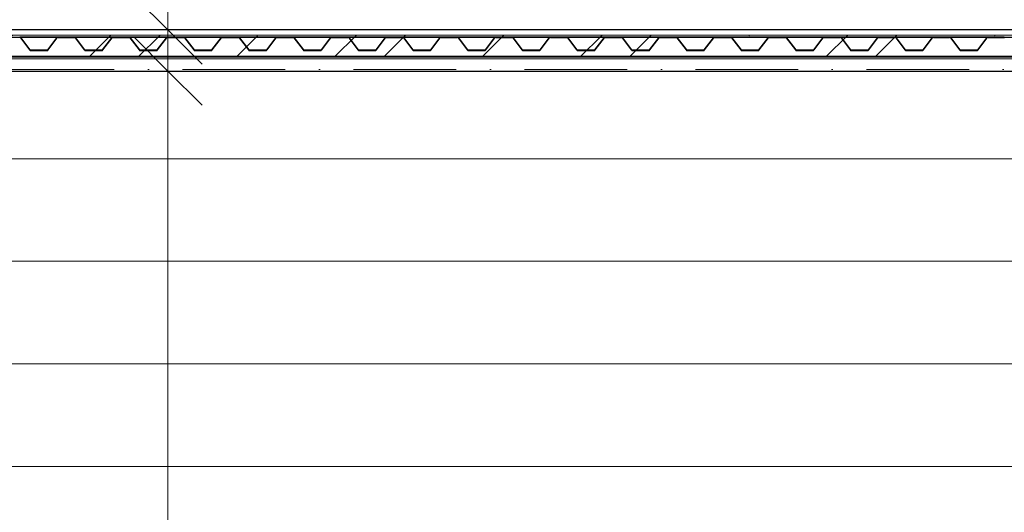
# Model space of a CAD drawing. Header units: millimetres. Extents: x 17762 to 172224, y -23587 to 40136.
# Tile 16 of 49: x 53251 to 56131, y 4750 to 6190. Entities that reach past the tile are written whole.
import ezdxf

# ---------------------------------------------------------------- set-up
doc = ezdxf.new("R2010")
doc.units = ezdxf.units.MM
doc.linetypes.add('Čerchovaná 10mm', pattern=[1800, 1000, -400, 0, -400])
doc.linetypes.add('Čerchovaná 3mm', pattern=[500, 300, -100, 0, -100])
for name, color, linetype, lineweight in [('CA_KOTY', 3, 'Continuous', 9), ('CA_KOTY-100', 3, 'Continuous', 9), ('CA_NEVHRA1', 3, 'Čerchovaná 3mm', 13), ('CA_OSY', 5, 'Continuous', 9), ('CA_PODLAHA', 1, 'Continuous', 25), ('CA_PODLAHA25', 7, 'Continuous', 13), ('CA_POHHRA18', 9, 'Continuous', 9), ('CA_POHHRA25', 7, 'Continuous', 13), ('CA_REZY', 1, 'Continuous', 25), ('CA_SRAFY', 9, 'Continuous', 25), ('CA_ZARIZPRED', 8, 'Continuous', 13)]:
    doc.layers.add(name, color=color, linetype=linetype, lineweight=lineweight)
doc.styles.add('Arial_1', font='arial.ttf', dxfattribs={"width": 0.8, "height": 200})
doc.dimstyles.new('HP_Přímá_-_2_mm_Ariel_1-100', dxfattribs={"dimscale": 304.8, "dimtxt": 204.05188, "dimasz": 0.656168, "dimexe": 0.328084, "dimexo": 0.0625, "dimgap": 0.164042, "dimtad": 1, "dimdec": 0, "dimzin": 0, "dimdsep": 46, "dimtxsty": 'Arial_1', "dimblk1": 'OBLIQUE', "dimblk2": 'OBLIQUE', "dimsah": 1, "dimcen": 0.09, "dimazin": 0, "dimtfac": 1, "dimtdec": 4, "dimtix": 1, "dimtmove": 0, "dimatfit": 3, "dimfxl": 0.984252, "dimfxlon": 1, "dimtvp": 1, "dimtolj": 1, "dimtzin": 0, "dimarcsym": 2})
doc.dimstyles.new('HP_Přímá_-_2_mm_Ariel_1-100_2', dxfattribs={"dimscale": 304.8, "dimtxt": 204.05188, "dimasz": 0.656168, "dimexe": 0.328084, "dimexo": 0.0625, "dimgap": 0.164042, "dimtad": 1, "dimdec": 0, "dimzin": 0, "dimdsep": 46, "dimtxsty": 'Arial_1', "dimblk1": 'OBLIQUE', "dimblk2": 'OBLIQUE', "dimsah": 1, "dimcen": 0.09, "dimazin": 0, "dimtfac": 1, "dimtdec": 4, "dimtix": 1, "dimtmove": 2, "dimatfit": 3, "dimfxl": 0.984252, "dimfxlon": 1, "dimtvp": 1, "dimtolj": 1, "dimtzin": 0, "dimarcsym": 2})

# ---------------------------------------------------------------- blocks, each defined once
blk = doc.blocks.new('ocelová kce final - 11542_003_OK-HALA_TaO-2_ET_AciS_2025-05-29_upr_dwg-2597525-ŘEZ 2 _ vestavek V2')
at = {"layer": 'CA_REZY'}
for p, q in [((41810, 6139), (57650, 6139)), ((43726.1, 6139), (43613.9, 6139)), ((43616.2, 6136.7), (43642.9, 6101.6)), ((43617.1, 6137.4), (43643.8, 6102.3)), ((43643.8, 6102.3), (43617.1, 6137.4)), ((43696.2, 6102.3), (43722.9, 6137.4)), ((43722.9, 6137.4), (43696.2, 6102.3)), ((43697.1, 6101.6), (43723.8, 6136.7)), ((43770, 6139), (43726.2, 6139)), ((43726.2, 6137.9), (43770, 6137.9)), ((43773.8, 6139), (43730, 6139)), ((43730, 6139), (43730, 6137.9)), ((43730, 6137.9), (43773.8, 6137.9)), ((43770, 6137.9), (43770, 6139)), ((43886.1, 6139), (43773.9, 6139)), ((43776.2, 6136.7), (43802.9, 6101.6)), ((43777.1, 6137.4), (43803.8, 6102.3)), ((43803.8, 6102.3), (43777.1, 6137.4)), ((43856.2, 6102.3), (43882.9, 6137.4)), ((43882.9, 6137.4), (43856.2, 6102.3)), ((43857.1, 6101.6), (43883.8, 6136.7)), ((43933.8, 6139), (43886.2, 6139)), ((43886.2, 6137.9), (43933.8, 6137.9)), ((44046.1, 6139), (43933.9, 6139)), ((43936.2, 6136.7), (43962.9, 6101.6)), ((43937.1, 6137.4), (43963.8, 6102.3)), ((43963.8, 6102.3), (43937.1, 6137.4)), ((44016.2, 6102.3), (44042.9, 6137.4)), ((44042.9, 6137.4), (44016.2, 6102.3)), ((44017.1, 6101.6), (44043.8, 6136.7)), ((44093.8, 6139), (44046.2, 6139)), ((44046.2, 6137.9), (44093.8, 6137.9)), ((44206.1, 6139), (44093.9, 6139)), ((44096.2, 6136.7), (44122.9, 6101.6)), ((44097.1, 6137.4), (44123.8, 6102.3)), ((44123.8, 6102.3), (44097.1, 6137.4)), ((44176.2, 6102.3), (44202.9, 6137.4)), ((44202.9, 6137.4), (44176.2, 6102.3)), ((44177.1, 6101.6), (44203.8, 6136.7)), ((44253.8, 6139), (44206.2, 6139)), ((44206.2, 6137.9), (44253.8, 6137.9)), ((44366.1, 6139), (44253.9, 6139)), ((44256.2, 6136.7), (44282.9, 6101.6)), ((44257.1, 6137.4), (44283.8, 6102.3)), ((44283.8, 6102.3), (44257.1, 6137.4)), ((44336.2, 6102.3), (44362.9, 6137.4)), ((44362.9, 6137.4), (44336.2, 6102.3)), ((44337.1, 6101.6), (44363.8, 6136.7)), ((44413.8, 6139), (44366.2, 6139)), ((44366.2, 6137.9), (44413.8, 6137.9)), ((44526.1, 6139), (44413.9, 6139)), ((44416.2, 6136.7), (44442.9, 6101.6)), ((44417.1, 6137.4), (44443.8, 6102.3)), ((44443.8, 6102.3), (44417.1, 6137.4)), ((44496.2, 6102.3), (44522.9, 6137.4)), ((44522.9, 6137.4), (44496.2, 6102.3)), ((44497.1, 6101.6), (44523.8, 6136.7)), ((44573.8, 6139), (44526.2, 6139)), ((44526.2, 6137.9), (44573.8, 6137.9)), ((44686.1, 6139), (44573.9, 6139)), ((44576.2, 6136.7), (44602.9, 6101.6)), ((44577.1, 6137.4), (44603.8, 6102.3)), ((44603.8, 6102.3), (44577.1, 6137.4)), ((44656.2, 6102.3), (44682.9, 6137.4)), ((44682.9, 6137.4), (44656.2, 6102.3)), ((44657.1, 6101.6), (44683.8, 6136.7)), ((44730, 6139), (44686.2, 6139)), ((44686.2, 6137.9), (44730, 6137.9)), ((44733.8, 6139), (44690, 6139)), ((44690, 6139), (44690, 6137.9)), ((44690, 6137.9), (44733.8, 6137.9)), ((44730, 6137.9), (44730, 6139)), ((44846.1, 6139), (44733.9, 6139)), ((44736.2, 6136.7), (44762.9, 6101.6)), ((44737.1, 6137.4), (44763.8, 6102.3)), ((44763.8, 6102.3), (44737.1, 6137.4)), ((44816.2, 6102.3), (44842.9, 6137.4)), ((44842.9, 6137.4), (44816.2, 6102.3)), ((44817.1, 6101.6), (44843.8, 6136.7)), ((44893.8, 6139), (44846.2, 6139)), ((44846.2, 6137.9), (44893.8, 6137.9)), ((45006.1, 6139), (44893.9, 6139)), ((44896.2, 6136.7), (44922.9, 6101.6)), ((44897.1, 6137.4), (44923.8, 6102.3)), ((44923.8, 6102.3), (44897.1, 6137.4)), ((44976.2, 6102.3), (45002.9, 6137.4)), ((45002.9, 6137.4), (44976.2, 6102.3)), ((44977.1, 6101.6), (45003.8, 6136.7)), ((45053.8, 6139), (45006.2, 6139)), ((45006.2, 6137.9), (45053.8, 6137.9)), ((45166.1, 6139), (45053.9, 6139)), ((45056.2, 6136.7), (45082.9, 6101.6)), ((45057.1, 6137.4), (45083.8, 6102.3)), ((45083.8, 6102.3), (45057.1, 6137.4)), ((45136.2, 6102.3), (45162.9, 6137.4)), ((45162.9, 6137.4), (45136.2, 6102.3)), ((45137.1, 6101.6), (45163.8, 6136.7)), ((45213.8, 6139), (45166.2, 6139)), ((45166.2, 6137.9), (45213.8, 6137.9)), ((45326.1, 6139), (45213.9, 6139)), ((45216.2, 6136.7), (45242.9, 6101.6)), ((45217.1, 6137.4), (45243.8, 6102.3)), ((45243.8, 6102.3), (45217.1, 6137.4)), ((45296.2, 6102.3), (45322.9, 6137.4)), ((45322.9, 6137.4), (45296.2, 6102.3)), ((45297.1, 6101.6), (45323.8, 6136.7)), ((45373.8, 6139), (45326.2, 6139)), ((45326.2, 6137.9), (45373.8, 6137.9)), ((45486.1, 6139), (45373.9, 6139)), ((45376.2, 6136.7), (45402.9, 6101.6)), ((45377.1, 6137.4), (45403.8, 6102.3)), ((45403.8, 6102.3), (45377.1, 6137.4)), ((45456.2, 6102.3), (45482.9, 6137.4)), ((45482.9, 6137.4), (45456.2, 6102.3)), ((45457.1, 6101.6), (45483.8, 6136.7)), ((45533.8, 6139), (45486.2, 6139)), ((45486.2, 6137.9), (45533.8, 6137.9)), ((45646.1, 6139), (45533.9, 6139)), ((45536.2, 6136.7), (45562.9, 6101.6)), ((45537.1, 6137.4), (45563.8, 6102.3)), ((45563.8, 6102.3), (45537.1, 6137.4)), ((45616.2, 6102.3), (45642.9, 6137.4)), ((45642.9, 6137.4), (45616.2, 6102.3)), ((45617.1, 6101.6), (45643.8, 6136.7)), ((45690, 6139), (45646.2, 6139)), ((45646.2, 6137.9), (45690, 6137.9)), ((45693.8, 6139), (45650, 6139)), ((45650, 6139), (45650, 6137.9)), ((45650, 6137.9), (45693.8, 6137.9)), ((45690, 6137.9), (45690, 6139)), ((45806.1, 6139), (45693.9, 6139)), ((45696.2, 6136.7), (45722.9, 6101.6)), ((45697.1, 6137.4), (45723.8, 6102.3)), ((45723.8, 6102.3), (45697.1, 6137.4)), ((45776.2, 6102.3), (45802.9, 6137.4)), ((45802.9, 6137.4), (45776.2, 6102.3)), ((45777.1, 6101.6), (45803.8, 6136.7)), ((45853.8, 6139), (45806.2, 6139)), ((45806.2, 6137.9), (45853.8, 6137.9)), ((45966.1, 6139), (45853.9, 6139)), ((45856.2, 6136.7), (45882.9, 6101.6)), ((45857.1, 6137.4), (45883.8, 6102.3)), ((45883.8, 6102.3), (45857.1, 6137.4)), ((45936.2, 6102.3), (45962.9, 6137.4)), ((45962.9, 6137.4), (45936.2, 6102.3)), ((45937.1, 6101.6), (45963.8, 6136.7)), ((46013.8, 6139), (45966.2, 6139)), ((45966.2, 6137.9), (46013.8, 6137.9)), ((46126.1, 6139), (46013.9, 6139)), ((46016.2, 6136.7), (46042.9, 6101.6)), ((46017.1, 6137.4), (46043.8, 6102.3)), ((46043.8, 6102.3), (46017.1, 6137.4)), ((46096.2, 6102.3), (46122.9, 6137.4)), ((46122.9, 6137.4), (46096.2, 6102.3)), ((46097.1, 6101.6), (46123.8, 6136.7)), ((46173.8, 6139), (46126.2, 6139)), ((46126.2, 6137.9), (46173.8, 6137.9)), ((46286.1, 6139), (46173.9, 6139)), ((46176.2, 6136.7), (46202.9, 6101.6)), ((46177.1, 6137.4), (46203.8, 6102.3)), ((46203.8, 6102.3), (46177.1, 6137.4)), ((46256.2, 6102.3), (46282.9, 6137.4)), ((46282.9, 6137.4), (46256.2, 6102.3)), ((46257.1, 6101.6), (46283.8, 6136.7)), ((46333.8, 6139), (46286.2, 6139)), ((46286.2, 6137.9), (46333.8, 6137.9)), ((46446.1, 6139), (46333.9, 6139)), ((46336.2, 6136.7), (46362.9, 6101.6)), ((46337.1, 6137.4), (46363.8, 6102.3)), ((46363.8, 6102.3), (46337.1, 6137.4)), ((46416.2, 6102.3), (46442.9, 6137.4)), ((46442.9, 6137.4), (46416.2, 6102.3)), ((46417.1, 6101.6), (46443.8, 6136.7)), ((46493.8, 6139), (46446.2, 6139)), ((46446.2, 6137.9), (46493.8, 6137.9)), ((43646.2, 6101.1), (43693.8, 6101.1)), ((43693.8, 6101.1), (43646.2, 6101.1)), ((43646.2, 6100), (43693.8, 6100)), ((43806.2, 6101.1), (43853.8, 6101.1)), ((43853.8, 6101.1), (43806.2, 6101.1)), ((43806.2, 6100), (43853.8, 6100)), ((43966.2, 6101.1), (44013.8, 6101.1)), ((44013.8, 6101.1), (43966.2, 6101.1)), ((43966.2, 6100), (44013.8, 6100)), ((44126.2, 6101.1), (44173.8, 6101.1)), ((44173.8, 6101.1), (44126.2, 6101.1)), ((44126.2, 6100), (44173.8, 6100)), ((44286.2, 6101.1), (44333.8, 6101.1)), ((44333.8, 6101.1), (44286.2, 6101.1)), ((44286.2, 6100), (44333.8, 6100)), ((44446.2, 6101.1), (44493.8, 6101.1)), ((44493.8, 6101.1), (44446.2, 6101.1)), ((44446.2, 6100), (44493.8, 6100)), ((44606.2, 6101.1), (44653.8, 6101.1)), ((44653.8, 6101.1), (44606.2, 6101.1)), ((44606.2, 6100), (44653.8, 6100)), ((44766.2, 6101.1), (44813.8, 6101.1)), ((44813.8, 6101.1), (44766.2, 6101.1)), ((44766.2, 6100), (44813.8, 6100)), ((44926.2, 6101.1), (44973.8, 6101.1)), ((44973.8, 6101.1), (44926.2, 6101.1)), ((44926.2, 6100), (44973.8, 6100)), ((45086.2, 6101.1), (45133.8, 6101.1)), ((45133.8, 6101.1), (45086.2, 6101.1)), ((45086.2, 6100), (45133.8, 6100)), ((45246.2, 6101.1), (45293.8, 6101.1)), ((45293.8, 6101.1), (45246.2, 6101.1)), ((45246.2, 6100), (45293.8, 6100)), ((45406.2, 6101.1), (45453.8, 6101.1)), ((45453.8, 6101.1), (45406.2, 6101.1)), ((45406.2, 6100), (45453.8, 6100)), ((45566.2, 6101.1), (45613.8, 6101.1)), ((45613.8, 6101.1), (45566.2, 6101.1)), ((45566.2, 6100), (45613.8, 6100)), ((45726.2, 6101.1), (45773.8, 6101.1)), ((45773.8, 6101.1), (45726.2, 6101.1)), ((45726.2, 6100), (45773.8, 6100)), ((45886.2, 6101.1), (45933.8, 6101.1)), ((45933.8, 6101.1), (45886.2, 6101.1)), ((45886.2, 6100), (45933.8, 6100)), ((46046.2, 6101.1), (46093.8, 6101.1)), ((46093.8, 6101.1), (46046.2, 6101.1)), ((46046.2, 6100), (46093.8, 6100)), ((46206.2, 6101.1), (46253.8, 6101.1)), ((46253.8, 6101.1), (46206.2, 6101.1)), ((46206.2, 6100), (46253.8, 6100)), ((46366.2, 6101.1), (46413.8, 6101.1)), ((46413.8, 6101.1), (46366.2, 6101.1)), ((46366.2, 6100), (46413.8, 6100))]:
    blk.add_line(p, q, dxfattribs=at)
for centre, radius, start, end in [((43613.8, 6135), 4.04, 36.3452, 90), ((43613.8, 6135), 2.96, 36.1815, 90), ((43613.8, 6135), 4.04, 36.3453, 88.7247), ((43726.3, 6134.8), 4.18, 91.5924, 142.6726), ((43726.2, 6135), 4.04, 90, 143.6548), ((43726.2, 6135), 2.96, 90, 143.8185), ((43773.8, 6135), 4.04, 36.3452, 90), ((43773.8, 6135), 2.96, 36.1815, 90), ((43773.8, 6135), 4.04, 36.3453, 88.7247), ((43886.3, 6134.8), 4.18, 91.5924, 142.6726), ((43886.2, 6135), 4.04, 90, 143.6548), ((43886.2, 6135), 2.96, 90, 143.8185), ((43933.8, 6135), 4.04, 36.3452, 90), ((43933.8, 6135), 2.96, 36.1815, 90), ((43933.8, 6135), 4.04, 36.3453, 88.7247), ((44046.3, 6134.8), 4.18, 91.5924, 142.6726), ((44046.2, 6135), 4.04, 90, 143.6548), ((44046.2, 6135), 2.96, 90, 143.8185), ((44093.8, 6135), 4.04, 36.3452, 90), ((44093.8, 6135), 2.96, 36.1815, 90), ((44093.8, 6135), 4.04, 36.3453, 88.7247), ((44206.3, 6134.8), 4.18, 91.5924, 142.6726), ((44206.2, 6135), 4.04, 90, 143.6548), ((44206.2, 6135), 2.96, 90, 143.8185), ((44253.8, 6135), 4.04, 36.3452, 90), ((44253.8, 6135), 2.96, 36.1815, 90), ((44253.8, 6135), 4.04, 36.3453, 88.7247), ((44366.3, 6134.8), 4.18, 91.5924, 142.6726), ((44366.2, 6135), 4.04, 90, 143.6548), ((44366.2, 6135), 2.96, 90, 143.8185), ((44413.8, 6135), 4.04, 36.3452, 90), ((44413.8, 6135), 2.96, 36.1815, 90), ((44413.8, 6135), 4.04, 36.3453, 88.7247), ((44526.3, 6134.8), 4.18, 91.5924, 142.6726), ((44526.2, 6135), 4.04, 90, 143.6548), ((44526.2, 6135), 2.96, 90, 143.8185), ((44573.8, 6135), 4.04, 36.3452, 90), ((44573.8, 6135), 2.96, 36.1815, 90), ((44573.8, 6135), 4.04, 36.3453, 88.7247), ((44686.3, 6134.8), 4.18, 91.5924, 142.6726), ((44686.2, 6135), 4.04, 90, 143.6548), ((44686.2, 6135), 2.96, 90, 143.8185), ((44733.8, 6135), 4.04, 36.3452, 90), ((44733.8, 6135), 2.96, 36.1815, 90), ((44733.8, 6135), 4.04, 36.3453, 88.7247), ((44846.3, 6134.8), 4.18, 91.5924, 142.6726), ((44846.2, 6135), 4.04, 90, 143.6548), ((44846.2, 6135), 2.96, 90, 143.8185), ((44893.8, 6135), 4.04, 36.3452, 90), ((44893.8, 6135), 2.96, 36.1815, 90), ((44893.8, 6135), 4.04, 36.3453, 88.7247), ((45006.3, 6134.8), 4.18, 91.5924, 142.6726), ((45006.2, 6135), 4.04, 90, 143.6548), ((45006.2, 6135), 2.96, 90, 143.8185), ((45053.8, 6135), 4.04, 36.3452, 90), ((45053.8, 6135), 2.96, 36.1815, 90), ((45053.8, 6135), 4.04, 36.3453, 88.7247), ((45166.3, 6134.8), 4.18, 91.5924, 142.6726), ((45166.2, 6135), 4.04, 90, 143.6548), ((45166.2, 6135), 2.96, 90, 143.8185), ((45213.8, 6135), 4.04, 36.3452, 90), ((45213.8, 6135), 2.96, 36.1815, 90), ((45213.8, 6135), 4.04, 36.3453, 88.7247), ((45326.3, 6134.8), 4.18, 91.5924, 142.6726), ((45326.2, 6135), 4.04, 90, 143.6548), ((45326.2, 6135), 2.96, 90, 143.8185), ((45373.8, 6135), 4.04, 36.3452, 90), ((45373.8, 6135), 2.96, 36.1815, 90), ((45373.8, 6135), 4.04, 36.3453, 88.7247), ((45486.3, 6134.8), 4.18, 91.5924, 142.6726), ((45486.2, 6135), 4.04, 90, 143.6548), ((45486.2, 6135), 2.96, 90, 143.8185), ((45533.8, 6135), 4.04, 36.3452, 90), ((45533.8, 6135), 2.96, 36.1815, 90), ((45533.8, 6135), 4.04, 36.3453, 88.7247), ((45646.3, 6134.8), 4.18, 91.5924, 142.6726), ((45646.2, 6135), 4.04, 90, 143.6548), ((45646.2, 6135), 2.96, 90, 143.8185), ((45693.8, 6135), 4.04, 36.3452, 90), ((45693.8, 6135), 2.96, 36.1815, 90), ((45693.8, 6135), 4.04, 36.3453, 88.7247), ((45806.3, 6134.8), 4.18, 91.5924, 142.6726), ((45806.2, 6135), 4.04, 90, 143.6548), ((45806.2, 6135), 2.96, 90, 143.8185), ((45853.8, 6135), 4.04, 36.3452, 90), ((45853.8, 6135), 2.96, 36.1815, 90), ((45853.8, 6135), 4.04, 36.3453, 88.7247), ((45966.3, 6134.8), 4.18, 91.5924, 142.6726), ((45966.2, 6135), 4.04, 90, 143.6548), ((45966.2, 6135), 2.96, 90, 143.8185), ((46013.8, 6135), 4.04, 36.3452, 90), ((46013.8, 6135), 2.96, 36.1815, 90), ((46013.8, 6135), 4.04, 36.3453, 88.7247), ((46126.3, 6134.8), 4.18, 91.5924, 142.6726), ((46126.2, 6135), 4.04, 90, 143.6548), ((46126.2, 6135), 2.96, 90, 143.8185), ((46173.8, 6135), 4.04, 36.3452, 90), ((46173.8, 6135), 2.96, 36.1815, 90), ((46173.8, 6135), 4.04, 36.3453, 88.7247), ((46286.3, 6134.8), 4.18, 91.5924, 142.6726), ((46286.2, 6135), 4.04, 90, 143.6548), ((46286.2, 6135), 2.96, 90, 143.8185), ((46333.8, 6135), 4.04, 36.3452, 90), ((46333.8, 6135), 2.96, 36.1815, 90), ((46333.8, 6135), 4.04, 36.3453, 88.7247), ((46446.3, 6134.8), 4.18, 91.5924, 142.6726), ((46446.2, 6135), 4.04, 90, 143.6548), ((46446.2, 6135), 2.96, 90, 143.8185), ((46493.8, 6135), 2.96, 36.1815, 90), ((43646.2, 6104), 4.04, 216.3452, 270), ((43646.3, 6104.2), 3.09, 217.3275, 268.8539), ((43646.2, 6104), 2.96, 216.1815, 270), ((43693.8, 6104), 2.96, 270, 323.8187), ((43693.8, 6104), 2.96, 270, 323.8185), ((43693.8, 6104), 4.04, 270, 323.6548), ((43806.2, 6104), 4.04, 216.3452, 270), ((43806.3, 6104.2), 3.09, 217.3275, 268.8539), ((43806.2, 6104), 2.96, 216.1815, 270), ((43853.8, 6104), 2.96, 270, 323.8187), ((43853.8, 6104), 2.96, 270, 323.8185), ((43853.8, 6104), 4.04, 270, 323.6548), ((43966.2, 6104), 4.04, 216.3452, 270), ((43966.3, 6104.2), 3.09, 217.3275, 268.8539), ((43966.2, 6104), 2.96, 216.1815, 270), ((44013.8, 6104), 2.96, 270, 323.8187), ((44013.8, 6104), 2.96, 270, 323.8185), ((44013.8, 6104), 4.04, 270, 323.6548), ((44126.2, 6104), 4.04, 216.3452, 270), ((44126.3, 6104.2), 3.09, 217.3275, 268.8539), ((44126.2, 6104), 2.96, 216.1815, 270), ((44173.8, 6104), 2.96, 270, 323.8187), ((44173.8, 6104), 2.96, 270, 323.8185), ((44173.8, 6104), 4.04, 270, 323.6548), ((44286.2, 6104), 4.04, 216.3452, 270), ((44286.3, 6104.2), 3.09, 217.3275, 268.8539), ((44286.2, 6104), 2.96, 216.1815, 270), ((44333.8, 6104), 2.96, 270, 323.8187), ((44333.8, 6104), 2.96, 270, 323.8185), ((44333.8, 6104), 4.04, 270, 323.6548), ((44446.2, 6104), 4.04, 216.3452, 270), ((44446.3, 6104.2), 3.09, 217.3275, 268.8539), ((44446.2, 6104), 2.96, 216.1815, 270), ((44493.8, 6104), 2.96, 270, 323.8187), ((44493.8, 6104), 2.96, 270, 323.8185), ((44493.8, 6104), 4.04, 270, 323.6548), ((44606.2, 6104), 4.04, 216.3452, 270), ((44606.3, 6104.2), 3.09, 217.3274, 268.8539), ((44606.2, 6104), 2.96, 216.1815, 270), ((44653.8, 6104), 2.96, 270, 323.8187), ((44653.8, 6104), 2.96, 270, 323.8185), ((44653.8, 6104), 4.04, 270, 323.6548), ((44766.2, 6104), 4.04, 216.3452, 270), ((44766.3, 6104.2), 3.09, 217.3274, 268.8539), ((44766.2, 6104), 2.96, 216.1815, 270), ((44813.8, 6104), 2.96, 270, 323.8187), ((44813.8, 6104), 2.96, 270, 323.8185), ((44813.8, 6104), 4.04, 270, 323.6548), ((44926.2, 6104), 4.04, 216.3452, 270), ((44926.3, 6104.2), 3.09, 217.3274, 268.8539), ((44926.2, 6104), 2.96, 216.1815, 270), ((44973.8, 6104), 2.96, 270, 323.8187), ((44973.8, 6104), 2.96, 270, 323.8185), ((44973.8, 6104), 4.04, 270, 323.6548), ((45086.2, 6104), 4.04, 216.3452, 270), ((45086.3, 6104.2), 3.09, 217.3274, 268.8539), ((45086.2, 6104), 2.96, 216.1815, 270), ((45133.8, 6104), 2.96, 270, 323.8187), ((45133.8, 6104), 2.96, 270, 323.8185), ((45133.8, 6104), 4.04, 270, 323.6548), ((45246.2, 6104), 4.04, 216.3452, 270), ((45246.3, 6104.2), 3.09, 217.3274, 268.8539), ((45246.2, 6104), 2.96, 216.1815, 270), ((45293.8, 6104), 2.96, 270, 323.8187), ((45293.8, 6104), 2.96, 270, 323.8185), ((45293.8, 6104), 4.04, 270, 323.6548), ((45406.2, 6104), 4.04, 216.3452, 270), ((45406.3, 6104.2), 3.09, 217.3274, 268.8539), ((45406.2, 6104), 2.96, 216.1815, 270), ((45453.8, 6104), 2.96, 270, 323.8187), ((45453.8, 6104), 2.96, 270, 323.8185), ((45453.8, 6104), 4.04, 270, 323.6548), ((45566.2, 6104), 4.04, 216.3452, 270), ((45566.3, 6104.2), 3.09, 217.3274, 268.8539), ((45566.2, 6104), 2.96, 216.1815, 270), ((45613.8, 6104), 2.96, 270, 323.8187), ((45613.8, 6104), 2.96, 270, 323.8185), ((45613.8, 6104), 4.04, 270, 323.6548), ((45726.2, 6104), 4.04, 216.3452, 270), ((45726.3, 6104.2), 3.09, 217.3274, 268.8539), ((45726.2, 6104), 2.96, 216.1815, 270), ((45773.8, 6104), 2.96, 270, 323.8187), ((45773.8, 6104), 2.96, 270, 323.8185), ((45773.8, 6104), 4.04, 270, 323.6548), ((45886.2, 6104), 4.04, 216.3452, 270), ((45886.3, 6104.2), 3.09, 217.3274, 268.8539), ((45886.2, 6104), 2.96, 216.1815, 270), ((45933.8, 6104), 2.96, 270, 323.8187), ((45933.8, 6104), 2.96, 270, 323.8185), ((45933.8, 6104), 4.04, 270, 323.6548), ((46046.2, 6104), 4.04, 216.3452, 270), ((46046.3, 6104.2), 3.09, 217.3274, 268.8539), ((46046.2, 6104), 2.96, 216.1815, 270), ((46093.8, 6104), 2.96, 270, 323.8187), ((46093.8, 6104), 2.96, 270, 323.8185), ((46093.8, 6104), 4.04, 270, 323.6548), ((46206.2, 6104), 4.04, 216.3452, 270), ((46206.3, 6104.2), 3.09, 217.3274, 268.8539), ((46206.2, 6104), 2.96, 216.1815, 270), ((46253.8, 6104), 2.96, 270, 323.8187), ((46253.8, 6104), 2.96, 270, 323.8185), ((46253.8, 6104), 4.04, 270, 323.6548), ((46366.2, 6104), 4.04, 216.3452, 270), ((46366.3, 6104.2), 3.09, 217.3274, 268.8539), ((46366.2, 6104), 2.96, 216.1815, 270), ((46413.8, 6104), 2.96, 270, 323.8187), ((46413.8, 6104), 2.96, 270, 323.8185), ((46413.8, 6104), 4.04, 270, 323.6548)]:
    blk.add_arc(centre, radius, start, end, dxfattribs=at)
blk = doc.blocks.new('ocelová kce final - ocelová kce final-2597615-ŘEZ 2 _ vestavek V2')
blk.add_blockref('ocelová kce final - 11542_003_OK-HALA_TaO-2_ET_AciS_2025-05-29_upr_dwg-2597525-ŘEZ 2 _ vestavek V2', (0, 0))
blk = doc.blocks.new('DIMBLOCK7-ŘEZ 2 _ vestavek V2')
at = {"layer": 'CA_KOTY-100'}
for p, q in [((53684.5, 9800), (53584.5, 9900)), ((53684.5, 9800), (53584.5, 9800)), ((53684.5, 9800), (53684.5, 6160)), ((53684.5, 9800), (53784.5, 9700)), ((53684.5, 9800), (53984.5, 9800)), ((53684.5, 6160), (53584.5, 6260)), ((53684.5, 6160), (53584.5, 6160)), ((53684.5, 6160), (53784.5, 6060)), ((53684.5, 6160), (53984.5, 6160))]:
    blk.add_line(p, q, dxfattribs=at)
at = {"layer": 'CA_KOTY-100', "color": 0, "insert": (53374.8, 7735.1), "char_height": 200, "width": 587.669, "attachment_point": 1, "rotation": 90, "line_spacing_factor": 0.941778, "style": 'Arial_1'}
blk.add_mtext('3640', dxfattribs=at)
blk = doc.blocks.new('_Oblique')
at = {"color": 0, "linetype": 'ByBlock', "lineweight": -2}
blk.add_line((-0.5, -0.5), (0.5, 0.5), dxfattribs=at)
blk = doc.blocks.new('DIMBLOCK8-ŘEZ 2 _ vestavek V2')
at = {"layer": 'CA_KOTY-100'}
for p, q in [((53684.5, 6160), (53584.5, 6260)), ((53684.5, 6160), (53584.5, 6160)), ((53684.5, 6040), (53584.5, 6140)), ((53684.5, 6160), (53684.5, 6040)), ((53684.5, 6160), (53784.5, 6060)), ((53684.5, 6160), (53984.5, 6160)), ((53684.5, 6040), (53584.5, 6040)), ((53684.5, 6040), (53784.5, 5940)), ((53684.5, 6040), (53984.5, 6040))]:
    blk.add_line(p, q, dxfattribs=at)
at = {"layer": 'CA_KOTY-100', "color": 0, "insert": (53374.8, 6363.8), "char_height": 200, "width": 440.752, "attachment_point": 1, "rotation": 90, "line_spacing_factor": 0.941778, "style": 'Arial_1'}
blk.add_mtext('120', dxfattribs=at)
blk = doc.blocks.new('DIMBLOCK9-ŘEZ 2 _ vestavek V2')
at = {"layer": 'CA_KOTY-100'}
for p, q in [((53684.5, 6040), (53584.5, 6140)), ((53684.5, 6040), (53584.5, 6040)), ((53684.5, 6040), (53684.5, 0)), ((53684.5, 6040), (53784.5, 5940)), ((53684.5, 6040), (53984.5, 6040)), ((53684.5, 0), (53584.5, 100)), ((53684.5, 0), (53584.5, 0)), ((53684.5, 0), (53784.5, -100)), ((53684.5, 0), (53984.5, 0))]:
    blk.add_line(p, q, dxfattribs=at)
at = {"layer": 'CA_KOTY-100', "color": 0, "insert": (53374.8, 2775.1), "char_height": 200, "width": 587.669, "attachment_point": 1, "rotation": 90, "line_spacing_factor": 0.941778, "style": 'Arial_1'}
blk.add_mtext('6040', dxfattribs=at)

msp = doc.modelspace()

# ---------------------------------------------------------------- hatches: boundary and pattern name
at = {"layer": 'CA_POHHRA25', "lineweight": 9}
h = msp.add_hatch(dxfattribs=at)
h.set_pattern_fill('FP_12', color=256, style=0, pattern_type=2)
h.set_pattern_definition([(0, (59622.06, 5783.53), (0, 300), [])])
h.paths.add_polyline_path([(51827.1, 0), (56497.1, 0), (56497.1, 4000), (60497.1, 4000), (60497.1, 0), (67227.1, 0), (67227.1, 2050), (67327.1, 2050), (67327.1, 6160), (67297.1, 6160), (67297.1, 6072), (67181.3, 6072), (67167.8, 6068.4), (67157.9, 6058.5), (67154.3, 6045), (67154.3, 5655), (67157.9, 5641.5), (67167.8, 5631.6), (67181.3, 5628), (67297.1, 5628), (67297.1, 5600), (66997.1, 5600), (66997.1, 5628), (67112.8, 5628), (67126.3, 5631.6), (67136.2, 5641.5), (67139.8, 5655), (67139.8, 6045), (67136.2, 6058.5), (67126.3, 6068.4), (67112.8, 6072), (66997.1, 6072), (66997.1, 6100), (67043.3, 6101.1), (67040, 6101.6), (67010.9, 6138.5), (67010.9, 6137.9), (66960, 6137.4), (66960.9, 6136.7), (66933.3, 6102.3), (66930.9, 6100), (66883.3, 6101.1), (66880, 6101.6), (66850.9, 6138.5), (66850.9, 6137.9), (66800, 6137.4), (66800.9, 6136.7), (66773.3, 6102.3), (66770.9, 6100), (66723.3, 6101.1), (66720, 6101.6), (66690.9, 6138.5), (66690.9, 6137.9), (66640, 6137.4), (66640.9, 6136.7), (66613.3, 6102.3), (66610.9, 6100), (66563.3, 6101.1), (66560, 6101.6), (66530.9, 6138.5), (66530.9, 6137.9), (66480, 6137.4), (66480.9, 6136.7), (66453.3, 6102.3), (66450.9, 6100), (66403.3, 6101.1), (66400, 6101.6), (66370.9, 6138.5), (66370.9, 6137.9), (66320, 6137.4), (66320.9, 6136.7), (66293.3, 6102.3), (66290.9, 6100), (66243.3, 6101.1), (66240, 6101.6), (66210.9, 6138.5), (66210.9, 6137.9), (66160, 6137.4), (66160.9, 6136.7), (66133.3, 6102.3), (66130.9, 6100), (66083.3, 6101.1), (66080, 6101.6), (66050.9, 6138.5), (66050.9, 6137.9), (66000, 6137.4), (66000.9, 6136.7), (65973.3, 6102.3), (65970.9, 6100), (65923.3, 6101.1), (65920, 6101.6), (65890.9, 6138.5), (65890.9, 6137.9), (65840, 6137.4), (65840.9, 6136.7), (65813.3, 6102.3), (65810.9, 6100), (65763.3, 6101.1), (65760, 6101.6), (65730.9, 6138.5), (65730.9, 6137.9), (65680, 6137.4), (65680.9, 6136.7), (65653.3, 6102.3), (65650.9, 6100), (65603.3, 6101.1), (65600, 6101.6), (65570.9, 6138.5), (65570.9, 6137.9), (65520, 6137.4), (65520.9, 6136.7), (65493.3, 6102.3), (65490.9, 6100), (65443.3, 6101.1), (65440, 6101.6), (65410.9, 6138.5), (65410.9, 6137.9), (65360, 6137.4), (65360.9, 6136.7), (65333.3, 6102.3), (65330.9, 6100), (65283.3, 6101.1), (65280, 6101.6), (65250.9, 6138.5), (65250.9, 6137.9), (65200, 6137.4), (65200.9, 6136.7), (65173.3, 6102.3), (65170.9, 6100), (65123.3, 6101.1), (65120, 6101.6), (65090.9, 6138.5), (65090.9, 6137.9), (65040, 6137.4), (65040.9, 6136.7), (65013.3, 6102.3), (65010.9, 6100), (64963.3, 6101.1), (64960, 6101.6), (64930.9, 6138.5), (64930.9, 6137.9), (64880, 6137.4), (64880.9, 6136.7), (64853.3, 6102.3), (64850.9, 6100), (64803.3, 6101.1), (64800, 6101.6), (64770.9, 6138.5), (64770.9, 6137.9), (64720, 6137.4), (64720.9, 6136.7), (64693.3, 6102.3), (64690.9, 6100), (64643.3, 6101.1), (64640, 6101.6), (64610.9, 6138.5), (64610.9, 6137.9), (64560, 6137.4), (64560.9, 6136.7), (64533.3, 6102.3), (64530.9, 6100), (64483.3, 6101.1), (64480, 6101.6), (64450.9, 6138.5), (64450.9, 6137.9), (64400, 6137.4), (64400.9, 6136.7), (64373.3, 6102.3), (64370.9, 6100), (64323.3, 6101.1), (64320, 6101.6), (64290.9, 6138.5), (64290.9, 6137.9), (64240, 6137.4), (64240.9, 6136.7), (64213.3, 6102.3), (64210.9, 6100), (64163.3, 6101.1), (64160, 6101.6), (64130.9, 6138.5), (64130.9, 6137.9), (64080, 6137.4), (64080.9, 6136.7), (64053.3, 6102.3), (64050.9, 6100), (64003.3, 6101.1), (64000, 6101.6), (63970.9, 6138.5), (63970.9, 6137.9), (63920, 6137.4), (63920.9, 6136.7), (63893.3, 6102.3), (63890.9, 6100), (63843.3, 6101.1), (63840, 6101.6), (63810.9, 6138.5), (63810.9, 6137.9), (63760, 6137.4), (63760.9, 6136.7), (63733.3, 6102.3), (63730.9, 6100), (63683.3, 6101.1), (63680, 6101.6), (63650.9, 6138.5), (63650.9, 6137.9), (63600, 6137.4), (63600.9, 6136.7), (63573.3, 6102.3), (63570.9, 6100), (63523.3, 6101.1), (63520, 6101.6), (63490.9, 6138.5), (63490.8, 6137.9), (63440, 6137.4), (63440.9, 6136.7), (63413.3, 6102.3), (63410.9, 6100), (63363.3, 6101.1), (63360, 6101.6), (63330.9, 6138.5), (63330.9, 6137.9), (63280, 6137.4), (63280.9, 6136.7), (63253.3, 6102.3), (63250.9, 6100), (63203.3, 6101.1), (63200, 6101.6), (63170.9, 6138.5), (63170.9, 6137.9), (63120, 6137.4), (63120.9, 6136.7), (63093.3, 6102.3), (63090.9, 6100), (63043.3, 6101.1), (63040, 6101.6), (63010.9, 6138.5), (63010.9, 6137.9), (62960, 6137.4), (62960.9, 6136.7), (62933.3, 6102.3), (62930.9, 6100), (62883.3, 6101.1), (62880, 6101.6), (62850.9, 6138.5), (62850.9, 6137.9), (62800, 6137.4), (62800.9, 6136.7), (62773.3, 6102.3), (62770.9, 6100), (62723.3, 6101.1), (62720, 6101.6), (62690.9, 6138.5), (62690.9, 6137.9), (62640, 6137.4), (62640.9, 6136.7), (62613.3, 6102.3), (62610.9, 6100), (62563.3, 6101.1), (62560, 6101.6), (62530.9, 6138.5), (62530.9, 6137.9), (62480, 6137.4), (62480.9, 6136.7), (62453.3, 6102.3), (62450.9, 6100), (62403.3, 6101.1), (62400, 6101.6), (62370.9, 6138.5), (62370.9, 6137.9), (62320, 6137.4), (62320.9, 6136.7), (62293.3, 6102.3), (62290.9, 6100), (62243.3, 6101.1), (62240, 6101.6), (62210.9, 6138.5), (62210.9, 6137.9), (62160, 6137.4), (62160.9, 6136.7), (62133.3, 6102.3), (62130.9, 6100), (62083.3, 6101.1), (62080, 6101.6), (62050.9, 6138.5), (62050.9, 6137.9), (62000, 6137.4), (62000.9, 6136.7), (61973.3, 6102.3), (61970.9, 6100), (61923.3, 6101.1), (61920, 6101.6), (61890.9, 6138.5), (61890.9, 6137.9), (61840, 6137.4), (61840.9, 6136.7), (61813.3, 6102.3), (61810.9, 6100), (61882.1, 6100), (61882.1, 6072), (61766.3, 6072), (61752.8, 6068.4), (61742.9, 6058.5), (61739.3, 6045), (61739.3, 5655), (61742.9, 5641.5), (61752.8, 5631.6), (61766.3, 5628), (61882.1, 5628), (61882.1, 5600), (61582.1, 5600), (61582.1, 5628), (61697.8, 5628), (61711.3, 5631.6), (61721.2, 5641.5), (61724.8, 5655), (61724.8, 6045), (61721.2, 6058.5), (61711.3, 6068.4), (61697.8, 6072), (61582.1, 6072), (61582.1, 6100), (61603.3, 6101.1), (61600, 6101.6), (61570.9, 6138.5), (61570.9, 6137.9), (61520, 6137.4), (61520.9, 6136.7), (61493.3, 6102.3), (61490.9, 6100), (61443.3, 6101.1), (61440, 6101.6), (61410.9, 6138.5), (61410.9, 6137.9), (61360, 6137.4), (61360.9, 6136.7), (61333.3, 6102.3), (61330.9, 6100), (61283.3, 6101.1), (61280, 6101.6), (61250.9, 6138.5), (61250.9, 6137.9), (61200, 6137.4), (61200.9, 6136.7), (61173.3, 6102.3), (61170.9, 6100), (61123.3, 6101.1), (61120, 6101.6), (61090.9, 6138.5), (61090.9, 6137.9), (61040, 6137.4), (61040.9, 6136.7), (61013.3, 6102.3), (61010.9, 6100), (60963.3, 6101.1), (60960, 6101.6), (60930.9, 6138.5), (60930.9, 6137.9), (60880, 6137.4), (60880.9, 6136.7), (60853.3, 6102.3), (60850.9, 6100), (60803.3, 6101.1), (60800, 6101.6), (60770.9, 6138.5), (60770.9, 6137.9), (60720, 6137.4), (60720.9, 6136.7), (60693.3, 6102.3), (60690.9, 6100), (60643.3, 6101.1), (60640, 6101.6), (60610.9, 6138.5), (60610.9, 6137.9), (60560, 6137.4), (60560.9, 6136.7), (60533.3, 6102.3), (60530.9, 6100), (60483.3, 6101.1), (60480, 6101.6), (60450.9, 6138.5), (60450.9, 6137.9), (60400, 6137.4), (60400.9, 6136.7), (60373.3, 6102.3), (60370.9, 6100), (60323.3, 6101.1), (60320, 6101.6), (60290.9, 6138.5), (60290.9, 6137.9), (60240, 6137.4), (60240.9, 6136.7), (60213.3, 6102.3), (60210.9, 6100), (60163.3, 6101.1), (60160, 6101.6), (60130.9, 6138.5), (60130.9, 6137.9), (60080, 6137.4), (60080.9, 6136.7), (60053.3, 6102.3), (60050.9, 6100), (60003.3, 6101.1), (60000, 6101.6), (59970.9, 6138.5), (59970.9, 6137.9), (59920, 6137.4), (59920.9, 6136.7), (59893.3, 6102.3), (59890.9, 6100), (59843.3, 6101.1), (59840, 6101.6), (59810.9, 6138.5), (59810.9, 6137.9), (59760, 6137.4), (59760.9, 6136.7), (59733.3, 6102.3), (59730.9, 6100), (59683.3, 6101.1), (59680, 6101.6), (59650.9, 6138.5), (59650.9, 6137.9), (59600, 6137.4), (59600.9, 6136.7), (59573.3, 6102.3), (59570.9, 6100), (59523.3, 6101.1), (59520, 6101.6), (59490.9, 6138.5), (59490.9, 6137.9), (59440, 6137.4), (59440.9, 6136.7), (59413.3, 6102.3), (59410.9, 6100), (59363.3, 6101.1), (59360, 6101.6), (59330.9, 6138.5), (59330.9, 6137.9), (59280, 6137.4), (59280.9, 6136.7), (59253.3, 6102.3), (59250.9, 6100), (59203.3, 6101.1), (59200, 6101.6), (59170.9, 6138.5), (59170.9, 6137.9), (59120, 6137.4), (59120.9, 6136.7), (59093.3, 6102.3), (59090.9, 6100), (59043.3, 6101.1), (59040, 6101.6), (59010.9, 6138.5), (59010.9, 6137.9), (58960, 6137.4), (58960.9, 6136.7), (58933.3, 6102.3), (58928.8, 6100), (58883.3, 6101.1), (58880, 6101.6), (58850.9, 6138.5), (58850.9, 6137.9), (58800, 6137.4), (58800.9, 6136.7), (58773.3, 6102.3), (58770.9, 6100), (58723.3, 6101.1), (58720, 6101.6), (58690.9, 6138.5), (58690.9, 6137.9), (58640, 6137.4), (58640.9, 6136.7), (58613.3, 6102.3), (58610.9, 6100), (58563.3, 6101.1), (58560, 6101.6), (58530.9, 6138.5), (58530.9, 6137.9), (58480, 6137.4), (58480.9, 6136.7), (58453.3, 6102.3), (58450.9, 6100), (58403.3, 6101.1), (58400, 6101.6), (58370.9, 6138.5), (58370.9, 6137.9), (58320, 6137.4), (58320.9, 6136.7), (58293.3, 6102.3), (58290.9, 6100), (58243.3, 6101.1), (58240, 6101.6), (58210.9, 6138.5), (58210.9, 6137.9), (58160, 6137.4), (58160.9, 6136.7), (58133.3, 6102.3), (58130.9, 6100), (58083.3, 6101.1), (58080, 6101.6), (58050.9, 6138.5), (58050.9, 6137.9), (58000, 6137.4), (58000.9, 6136.7), (57973.3, 6102.3), (57970.9, 6100), (57923.3, 6101.1), (57920, 6101.6), (57890.9, 6138.5), (57890.9, 6137.9), (57840, 6137.4), (57840.9, 6136.7), (57813.3, 6102.3), (57810.9, 6100), (57763.3, 6101.1), (57760, 6101.6), (57730.9, 6138.5), (57730.9, 6137.9), (57680, 6137.4), (57680.9, 6136.7), (57653.3, 6102.3), (57650.9, 6100), (57603.3, 6101.1), (57600, 6101.6), (57570.9, 6138.5), (57570.9, 6137.9), (57520, 6137.4), (57520.9, 6136.7), (57493.3, 6102.3), (57490.9, 6100), (57443.3, 6101.1), (57440, 6101.6), (57410.9, 6138.5), (57410.9, 6137.9), (57360, 6137.4), (57360.9, 6136.7), (57333.3, 6102.3), (57330.9, 6100), (57283.3, 6101.1), (57280, 6101.6), (57250.9, 6138.5), (57250.9, 6137.9), (57200, 6137.4), (57200.9, 6136.7), (57173.3, 6102.3), (57170.9, 6100), (57123.3, 6101.1), (57120, 6101.6), (57090.9, 6138.5), (57090.9, 6137.9), (57040, 6137.4), (57040.9, 6136.7), (57013.3, 6102.3), (57010.9, 6100), (56963.3, 6101.1), (56960, 6101.6), (56930.9, 6138.5), (56930.9, 6137.9), (56880, 6137.4), (56880.9, 6136.7), (56853.3, 6102.3), (56850.9, 6100), (56803.3, 6101.1), (56800, 6101.6), (56770.9, 6138.5), (56770.9, 6137.9), (56720, 6137.4), (56720.9, 6136.7), (56693.3, 6102.3), (56690.9, 6100), (56643.3, 6101.1), (56640, 6101.6), (56610.9, 6138.5), (56610.9, 6137.9), (56560, 6137.4), (56560.9, 6136.7), (56533.3, 6102.3), (56530.9, 6100), (56483.3, 6101.1), (56480, 6101.6), (56450.9, 6138.5), (56450.9, 6137.9), (56400, 6137.4), (56400.9, 6136.7), (56373.3, 6102.3), (56370.9, 6100), (56467.1, 6100), (56467.1, 6072), (56351.3, 6072), (56337.8, 6068.4), (56327.9, 6058.5), (56324.3, 6045), (56324.3, 5655), (56327.9, 5641.5), (56337.8, 5631.6), (56351.3, 5628), (56467.1, 5628), (56467.1, 5600), (56167.1, 5600), (56167.1, 5628), (56282.8, 5628), (56296.3, 5631.6), (56306.2, 5641.5), (56309.8, 5655), (56309.8, 6045), (56306.2, 6058.5), (56296.3, 6068.4), (56282.8, 6072), (56167.1, 6072), (56167.1, 6100), (56163.3, 6101.1), (56160, 6101.6), (56130.9, 6138.5), (56130.9, 6137.9), (56080, 6137.4), (56080.9, 6136.7), (56053.3, 6102.3), (56050.9, 6100), (56003.3, 6101.1), (56000, 6101.6), (55970.9, 6138.5), (55970.9, 6137.9), (55920, 6137.4), (55920.9, 6136.7), (55893.3, 6102.3), (55890.9, 6100), (55843.3, 6101.1), (55840, 6101.6), (55810.9, 6138.5), (55810.9, 6137.9), (55760, 6137.4), (55760.9, 6136.7), (55733.3, 6102.3), (55730.9, 6100), (55683.3, 6101.1), (55680, 6101.6), (55650.9, 6138.5), (55650.9, 6137.9), (55600, 6137.4), (55600.9, 6136.7), (55573.3, 6102.3), (55570.9, 6100), (55523.3, 6101.1), (55520, 6101.6), (55490.9, 6138.5), (55490.9, 6137.9), (55440, 6137.4), (55440.9, 6136.7), (55413.3, 6102.3), (55410.9, 6100), (55363.3, 6101.1), (55360, 6101.6), (55330.9, 6138.5), (55330.9, 6137.9), (55280, 6137.4), (55280.9, 6136.7), (55253.3, 6102.3), (55250.9, 6100), (55203.3, 6101.1), (55200, 6101.6), (55170.9, 6138.5), (55170.9, 6137.9), (55120, 6137.4), (55120.9, 6136.7), (55093.3, 6102.3), (55090.9, 6100), (55043.3, 6101.1), (55040, 6101.6), (55010.9, 6138.5), (55010.9, 6137.9), (54960, 6137.4), (54960.9, 6136.7), (54933.3, 6102.3), (54930.9, 6100), (54883.3, 6101.1), (54880, 6101.6), (54850.9, 6138.5), (54850.9, 6137.9), (54800, 6137.4), (54800.9, 6136.7), (54773.3, 6102.3), (54770.9, 6100), (54723.3, 6101.1), (54717.7, 6104.7), (54690.9, 6138.5), (54690.9, 6137.9), (54640, 6137.4), (54640.9, 6136.7), (54613.3, 6102.3), (54610.9, 6100), (54563.3, 6101.1), (54560, 6101.6), (54530.9, 6138.5), (54530.9, 6137.9), (54480, 6137.4), (54480.9, 6136.7), (54453.3, 6102.3), (54450.9, 6100), (54403.3, 6101.1), (54400, 6101.6), (54370.9, 6138.5), (54370.9, 6137.9), (54320, 6137.4), (54320.9, 6136.7), (54293.3, 6102.3), (54290.9, 6100), (54243.3, 6101.1), (54240, 6101.6), (54210.9, 6138.5), (54210.9, 6137.9), (54160, 6137.4), (54160.9, 6136.7), (54133.3, 6102.3), (54130.9, 6100), (54083.3, 6101.1), (54080, 6101.6), (54050.9, 6138.5), (54050.9, 6137.9), (54000, 6137.4), (54000.9, 6136.7), (53973.3, 6102.3), (53970.9, 6100), (53923.3, 6101.1), (53920, 6101.6), (53890.9, 6138.5), (53890.9, 6137.9), (53840.3, 6137.1), (53840.3, 6136), (53813.3, 6102.3), (53810.9, 6100), (53763.3, 6101.1), (53760, 6101.6), (53730.9, 6138.5), (53730.9, 6137.9), (53680, 6137.4), (53680.9, 6136.7), (53653.3, 6102.3), (53650.9, 6100), (53603.3, 6101.1), (53600, 6101.6), (53570.9, 6138.5), (53570.9, 6137.9), (53520, 6137.4), (53520.9, 6136.7), (53493.3, 6102.3), (53489.4, 6100), (53443.3, 6101.1), (53440, 6101.6), (53410.9, 6138.5), (53410.9, 6137.9), (53360, 6137.4), (53360.9, 6136.7), (53333.3, 6102.3), (53330.9, 6100), (53283.3, 6101.1), (53280, 6101.6), (53250.9, 6138.5), (53250.9, 6137.9), (53200, 6137.4), (53200.9, 6136.7), (53173.3, 6102.3), (53170.9, 6100), (53123.3, 6101.1), (53120, 6101.6), (53090.9, 6138.5), (53090.9, 6137.9), (53040, 6137.4), (53040.9, 6136.7), (53013.3, 6102.3), (53010.9, 6100), (52963.3, 6101.1), (52960, 6101.6), (52930.9, 6138.5), (52930.9, 6137.9), (52880, 6137.4), (52880.9, 6136.7), (52853.3, 6102.3), (52850.9, 6100), (52803.3, 6101.1), (52800, 6101.6), (52770.9, 6138.5), (52770.9, 6137.9), (52720, 6137.4), (52720.9, 6136.7), (52693.3, 6102.3), (52690.9, 6100), (52643.3, 6101.1), (52640, 6101.6), (52610.9, 6138.5), (52610.9, 6137.9), (52560, 6137.4), (52560.9, 6136.7), (52533.3, 6102.3), (52530.9, 6100), (52483.3, 6101.1), (52480, 6101.6), (52450.9, 6138.5), (52450.9, 6137.9), (52400, 6137.4), (52400.9, 6136.7), (52373.3, 6102.3), (52370.9, 6100), (52323.3, 6101.1), (52320, 6101.6), (52290.9, 6138.5), (52290.9, 6137.9), (52240, 6137.4), (52240.9, 6136.7), (52213.3, 6102.3), (52210.9, 6100), (52163.3, 6101.1), (52160, 6101.6), (52130.9, 6138.5), (52130.9, 6137.9), (52080, 6137.4), (52080.9, 6136.7), (52053.3, 6102.3), (52050.9, 6100), (52003.3, 6101.1), (52000, 6101.6), (51970.9, 6138.5), (51970.9, 6137.9), (51920, 6137.4), (51920.9, 6136.7), (51893.3, 6102.3), (51890.9, 6100), (51967.1, 6100), (51967.1, 6072), (51851.3, 6072), (51837.8, 6068.4), (51827.9, 6058.5), (51824.3, 6045), (51824.3, 5655), (51827.9, 5641.5), (51837.8, 5631.6), (51851.3, 5628), (51967.1, 5628), (51967.1, 5600), (51727.1, 5600), (51727.1, 2050), (51827.1, 2050), (51827.1, 23.1)])
h.paths.add_polyline_path([(64394.9, 800), (63871.3, 800), (63871.3, 850), (63821.3, 850), (63822.4, 960), (63822.7, 965), (63827.5, 967.3), (63827.9, 969), (63834, 970), (63836.3, 969.1), (63841.3, 968.9), (63846.2, 969.3), (63851.3, 970), (64455.8, 968.9), (64460, 968), (64463.1, 965.9), (64465.8, 965), (64467.1, 960), (64466.1, 850), (64417.1, 850), (64416.1, 800), (64402.1, 800)])
h.paths.add_polyline_path([(62407.1, 900), (62407.1, 2400), (63607.1, 2400), (63607.1, 900), (63490.8, 900)])
h.paths.add_polyline_path([(52189.1, 5327), (52117.1, 5327), (52117.1, 5336.5), (52189.1, 5336.5), (52199.7, 5340.9), (52204.1, 5351.5), (52204.1, 5473.5), (52199.7, 5484.1), (52189.1, 5488.5), (52117.1, 5488.5), (52117.1, 5498), (52297.1, 5498), (52297.1, 5488.5), (52225.1, 5488.5), (52214.5, 5484.1), (52210.1, 5473.5), (52210.1, 5351.5), (52214.5, 5340.9), (52225.1, 5336.5), (52297.1, 5336.5), (52297.1, 5327), (52225.1, 5327)])
h.paths.add_polyline_path([(62625.1, 5327), (62517.1, 5327), (62517.1, 5336.5), (62589.1, 5336.5), (62599.7, 5340.9), (62604.1, 5351.5), (62604.1, 5473.5), (62599.7, 5484.1), (62589.1, 5488.5), (62517.1, 5488.5), (62517.1, 5498), (62697.1, 5498), (62697.1, 5488.5), (62625.1, 5488.5), (62614.5, 5484.1), (62610.1, 5473.5), (62610.1, 5351.5), (62614.5, 5340.9), (62625.1, 5336.5), (62697.1, 5336.5), (62697.1, 5327)])
h.paths.add_polyline_path([(51727.1, 5628), (51782.8, 5628), (51796.3, 5631.6), (51806.2, 5641.5), (51809.8, 5655), (51809.7, 6045.3), (51806.2, 6058.5), (51796.3, 6068.4), (51782.8, 6072), (51727.1, 6072), (51727.1, 5631.6)])
h.paths.add_polyline_path([(67287.1, 6100), (67287.1, 6139), (67280.9, 6138.1), (67280.9, 6136.7), (67253.3, 6102.3), (67250.9, 6100), (67280, 6100)])
h.paths.add_polyline_path([(61736.2, 6100), (61763.3, 6101.1), (61760, 6101.6), (61730.9, 6138.5), (61730.9, 6137.9), (61680, 6137.4), (61680.9, 6136.7), (61653.3, 6102.3), (61650.9, 6100), (61734.1, 6100)])
h.paths.add_polyline_path([(56323.3, 6100), (56323.3, 6101.1), (56320, 6101.6), (56290.9, 6138.5), (56290.9, 6137.9), (56240, 6137.4), (56240.9, 6136.7), (56213.3, 6102.3), (56210.9, 6100), (56296.8, 6100)])
h.paths.add_polyline_path([(51843.3, 6100), (51843.3, 6101.1), (51840, 6101.6), (51810.9, 6138.5), (51810.9, 6137.9), (51760, 6137.4), (51760.9, 6136.7), (51733.3, 6102.3), (51730.9, 6100), (51814.1, 6100)])
h.paths.add_polyline_path([(67112.8, 6100), (67203.3, 6101.1), (67200, 6101.6), (67170.9, 6138.5), (67170.9, 6137.9), (67120, 6137.4), (67120.9, 6136.7), (67093.3, 6102.3), (67090.9, 6100)])
at = {"layer": 'CA_SRAFY', "lineweight": 9}
h = msp.add_hatch(dxfattribs=at)
h.set_pattern_fill('FP_14', color=256, style=0, pattern_type=2)
h.set_pattern_definition([(45, (59622.06, 5783.53), (-359.21, 359.21), []), (45, (59765.74, 5783.53), (-359.21, 359.21), []), (45, (60053.1, 5783.53), (-215.526, 502.894), [203.2, -101.6, 3.353, -98.247])])
h.paths.add_polyline_path([(67175.5, 6080), (67327.1, 6080), (67327.1, 6145), (51727.1, 6145), (51727.1, 6080), (67000.1, 6080)])

# ---------------------------------------------------------------- linework, layer by layer
at = {"layer": 'CA_NEVHRA1'}
msp.add_line((51727.1, 6044), (67327.1, 6044), dxfattribs=at)
at = {"layer": 'CA_OSY', "linetype": 'Čerchovaná 10mm'}
msp.add_line((44087.8, 6160), (71663.8, 6160), dxfattribs=at)
at = {"layer": 'CA_PODLAHA'}
for p, q in [((67327.1, 6160), (51727.1, 6160)), ((51727.1, 6040), (67327.1, 6040))]:
    msp.add_line(p, q, dxfattribs=at)
at = {"layer": 'CA_PODLAHA25'}
for p, q in [((67327.1, 6145), (51727.1, 6145)), ((67327.1, 6080), (51727.1, 6080))]:
    msp.add_line(p, q, dxfattribs=at)
at = {"layer": 'CA_POHHRA18'}
msp.add_line((51727.1, 6076), (67327.1, 6076), dxfattribs=at)

# ---------------------------------------------------------------- block references
at = {"layer": 'CA_ZARIZPRED'}
msp.add_blockref('ocelová kce final - ocelová kce final-2597615-ŘEZ 2 _ vestavek V2', (9637.1, 0), dxfattribs=at)

# ---------------------------------------------------------------- dimensions: what is measured, and where the dimension line sits
at = {"layer": 'CA_KOTY'}
for base, p1, p2, override, picture, middle in [((53684.5, 6160), (53984.5, 9800), (53984.5, 6160), {"dimpost": '<>', "dimfxl": 3640}, 'DIMBLOCK7-ŘEZ 2 _ vestavek V2', (53532.3, 7980)), ((53684.5, 0), (53984.5, 6040), (53984.5, 0), {"dimpost": '<>', "dimfxl": 6040}, 'DIMBLOCK9-ŘEZ 2 _ vestavek V2', (53532.3, 3020))]:
    dim = msp.add_linear_dim(base=base, p1=p1, p2=p2, angle=90, dimstyle='HP_Přímá_-_2_mm_Ariel_1-100', override=override, dxfattribs=at)
    dim.commit()
    dim.dimension.update_dxf_attribs({"geometry": picture, "text_midpoint": middle})
dim = msp.add_linear_dim(base=(53684.5, 6040), p1=(53984.5, 6160), p2=(53984.5, 6040), angle=90, dimstyle='HP_Přímá_-_2_mm_Ariel_1-100_2', override={"dimpost": '<>', "dimfxl": 120}, dxfattribs=at)
dim.commit()
dim.dimension.update_dxf_attribs({"geometry": 'DIMBLOCK8-ŘEZ 2 _ vestavek V2', "text_midpoint": (53508.1, 6584.2), "dimtype": 160, "text_rotation": 90})

doc.saveas('drawing.dxf')
